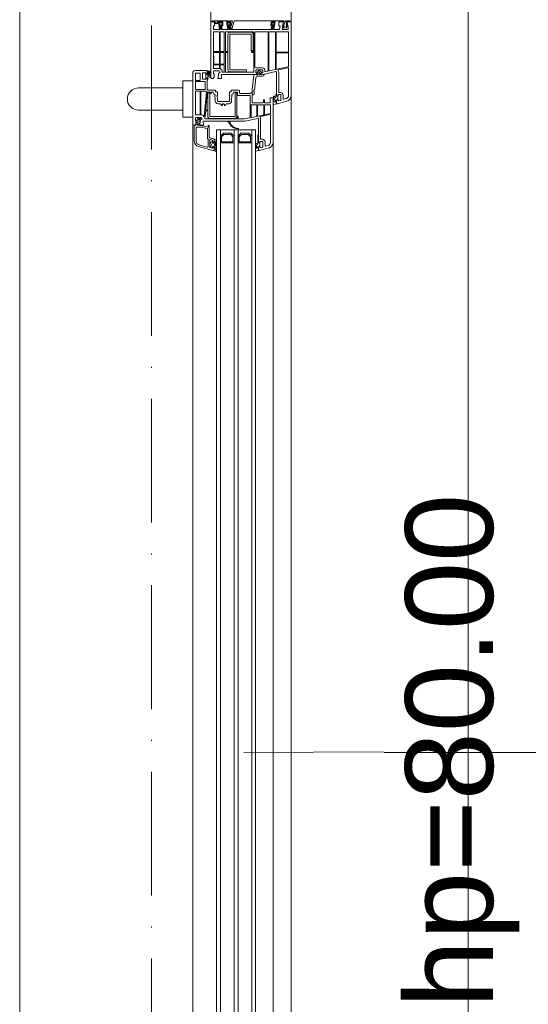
# Model space of a CAD drawing. Header units: millimetres. Extents: x -175722 to -110961, y 52375 to 104640.
# Tile 101 of 146: x -154482 to -154430, y 79747 to 79848. Entities that reach past the tile are written whole.
import ezdxf

# ---------------------------------------------------------------- set-up
doc = ezdxf.new("R2010")
doc.units = ezdxf.units.MM
doc.linetypes.add('Linia siatki', pattern=[19.05, 12.7, -3.175, 0, -3.175])
for name, color, linetype, lineweight in [('A-DETL-GENF', 92, 'Continuous', 5), ('A-GLAZ', 151, 'Continuous', 5), ('A-GLAZ-IDEN', 152, 'Continuous', 5), ('S-GRID', 1, 'Continuous', 5)]:
    doc.layers.add(name, color=color, linetype=linetype, lineweight=lineweight)
doc.styles.add('Arial_3', font='arial.ttf', dxfattribs={"height": 90})

# ---------------------------------------------------------------- blocks, each defined once
blk = doc.blocks.new('Windows_Gealan_S9000_One-Piece-Window-Turn-Tilt - Windows_Gealan_S9000_One-Piece-Window-Turn-Tilt-2443781-PARTER')
at = {"layer": 'A-DETL-GENF'}
for p, q in [((-750, 48.4), (-770, 48.4)), ((-751.1, 46.7), (-750, 47.4)), ((-751.1, 44.2), (-751.1, 46.7)), ((-746.2, 44.8), (-751.1, 44.2)), ((-751.1, 43.1), (-746.2, 43.7)), ((-751.1, 42.1), (-751.1, 43.1)), ((-746.2, 40.9), (-751.1, 42.1)), ((-751.1, -10), (-751.1, 40.9)), ((-751.1, 40.9), (-746.2, 39.6)), ((-674.3, 48.4), (-750, 48.4)), ((-750, 48.4), (-750, 44.4)), ((-750, 47.4), (-750, 48.4)), ((-750, 44.4), (-746, 44.4)), ((-742.6, 39.2), (-750, 40.6)), ((-750, 40.6), (-750, 35.9)), ((-743.2, 43.4), (-746.2, 44.8)), ((-746.2, 43.7), (-745.2, 43.4)), ((-746.2, 39.6), (-743.2, 41.2)), ((-745.2, 41.2), (-746.2, 40.9)), ((-746, 44.4), (-746, 45.4)), ((-746, 45.4), (-742.5, 45.4)), ((-745.2, 43.4), (-743.2, 43.4)), ((-743.2, 41.2), (-745.2, 41.2)), ((-742, 44.9), (-742, 39.7)), ((-739.8, 33.6), (-739.8, 45.2)), ((-739.3, 45.7), (-719.3, 45.7)), ((-718.8, 45.2), (-718.8, 33.6)), ((-718.1, 33.6), (-718.1, 45.2)), ((-717.6, 45.7), (-704.6, 45.7)), ((-703.8, 45), (-701.4, 33.7)), ((-700.7, 35.4), (-702.8, 45)), ((-702.3, 45.7), (-674.3, 45.7)), ((-671.2, 43.2), (-670.5, 40.7)), ((-666, 34.4), (-668.6, 43.9)), ((-750, 35.9), (-746, 35.9)), ((-742.6, 30.7), (-750, 32.1)), ((-750, 32.1), (-750, 28.5)), ((-749.1, 31), (-749.1, 28.8)), ((-742, 29.7), (-749.1, 31)), ((-749.1, 31), (-749.1, 28.8)), ((-742, 29.7), (-749.1, 31)), ((-749.1, 31), (-749.1, 28.8)), ((-746, 35.9), (-746, 37.1)), ((-746, 37.1), (-742.5, 36.5)), ((-742, 35.9), (-742, 31.2)), ((-739.8, 25.8), (-739.8, 31.9)), ((-739.4, 32.4), (-701.5, 32.4)), ((-719.3, 33.1), (-739.3, 33.1)), ((-701.9, 33.1), (-717.6, 33.1)), ((-701, 32), (-699.7, 25.9)), ((-696.1, 19.3), (-698.9, 32.5)), ((-678, 35.6), (-698.4, 35.6)), ((-698.2, 33.4), (-674.8, 33.4)), ((-677.5, 37.4), (-677.5, 36.1)), ((-674.8, 33.3), (-675.8, 33.3)), ((-675.3, 35.5), (-675.3, 37.4)), ((-675.3, 32.7), (-672.7, 32.7)), ((-671, 40.1), (-674.8, 40.1)), ((-674.8, 37.9), (-670, 37.9)), ((-674.8, 33.4), (-673.8, 34.1)), ((-673.8, 34.1), (-674.8, 33.3)), ((-673.8, 34.9), (-674.7, 34.9)), ((-673.8, 34.1), (-673.8, 34.9)), ((-670.3, 34.8), (-673.8, 34.8)), ((-673.8, 34.8), (-673.8, 34.1)), ((-669.3, 34.9), (-670.3, 34.9)), ((-670.3, 34.9), (-670.3, 34.1)), ((-670.3, 34), (-670.3, 34.8)), ((-670.3, 34.1), (-669.3, 33.4)), ((-669.3, 33.4), (-670.3, 34)), ((-669.5, 30.7), (-668.6, 30.7)), ((-669.4, 37.4), (-668.9, 35.4)), ((-669.3, 33.4), (-666.8, 33.4)), ((-665.9, 33.4), (-669.3, 33.4)), ((-665.2, 30.5), (-665.9, 33.4)), ((-749.5, 28), (-746, 27.4)), ((-749.1, 28.8), (-746.9, 28.4)), ((-749.1, 28.8), (-746.9, 28.4)), ((-746.9, 28.4), (-746.9, 29.7)), ((-746.9, 29.7), (-742, 28.8)), ((-746.9, 29.7), (-742, 28.8)), ((-746.9, 28.4), (-746.9, 29.7)), ((-746, 27.4), (-746, 28.6)), ((-746, 28.6), (-742.6, 28)), ((-742, 28.8), (-742, 29.7)), ((-742, 28.8), (-742, 29.7)), ((-742, 27.3), (-742, -13.2)), ((-739.8, 11.9), (-739.8, 24.2)), ((-700.2, 25.4), (-739.4, 25.4)), ((-739.4, 24.7), (-699.8, 24.7)), ((-699.4, 24.3), (-698.9, 22.1)), ((-696.1, 20.8), (-696.1, 19.3)), ((-694.7, 20), (-695.3, 20.5)), ((-626.3, 29.9), (-672, 29.9)), ((-672, 29.9), (-672, 26.9)), ((-672, 26.9), (-667.5, 26.9)), ((-667.5, 21), (-670, 21)), ((-670, 21), (-670, 20)), ((-667, 26.4), (-667, 21.5)), ((-664.8, 21.4), (-664.8, 26.7)), ((-664.3, 27.2), (-656.3, 27.2)), ((-655.2, 20.9), (-664.3, 20.9)), ((-655.9, 26.8), (-654.7, 21.5)), ((-652.7, 16.9), (-654.8, 26.5)), ((-654.3, 27.2), (-626.3, 27.2)), ((-623, 21.6), (-626.8, 21.6)), ((-623.2, 24.7), (-622.5, 22.2)), ((-618, 15.9), (-620.6, 25.4)), ((-703.7, 11.2), (-739, 11.2)), ((-702.8, 18.8), (-702.8, 12.1)), ((-700.6, 12.7), (-700.6, 18.7)), ((-700.1, 19.3), (-698.1, 19.3)), ((-698.1, 12.3), (-700.1, 12.3)), ((-698.3, 17.9), (-699.7, 16.1)), ((-699.7, 15.4), (-698.3, 13.6)), ((-697.6, 18.7), (-697.6, 17.9)), ((-697.6, 13.6), (-697.6, 12.8)), ((-697.4, 16.5), (-696, 16.5)), ((-696, 15.1), (-697.4, 15.1)), ((-697.1, 17.5), (-696.1, 17.5)), ((-696.4, 13.3), (-697, 13.9)), ((-696.1, 17.5), (-696.9, 17.5)), ((-696.9, 14), (-695.9, 14)), ((-695.6, 18.2), (-696.1, 19.3)), ((-696.1, 19.3), (-695.6, 18.2)), ((-695.5, 13.3), (-696.1, 11.6)), ((-696.1, -23.3), (-696.1, 12.6)), ((-696.1, 11.6), (-696.1, 10.1)), ((-693.9, 17.8), (-694.7, 20)), ((-693.5, 12.9), (-693.9, 17.8)), ((-680, 10.7), (-693, 12.3)), ((-675.8, 10.3), (-677.8, 10.5)), ((-670, 20), (-667.5, 20)), ((-667, 19.5), (-667, 8.9)), ((-664.8, 14.4), (-664.8, 19.7)), ((-664.8, 12.7), (-664.8, 7.8)), ((-664.3, 20.2), (-655, 20.2)), ((-653.7, 13.9), (-664.3, 13.9)), ((-653.4, 13.2), (-664.3, 13.2)), ((-654.3, 19.6), (-653.2, 14.5)), ((-651.8, 7.9), (-652.9, 12.7)), ((-648.1, 0.9), (-650.9, 14.2)), ((-630, 17.1), (-650.5, 17.1)), ((-650.5, 14.9), (-626.8, 14.9)), ((-626.8, 14.9), (-633.9, 14.9)), ((-633.3, 14.2), (-624.9, 14.2)), ((-629.5, 18.9), (-629.5, 17.6)), ((-627.3, 16.9), (-627.3, 18.8)), ((-626.8, 19.4), (-622, 19.4)), ((-625.8, 16.4), (-626.8, 16.4)), ((-626.8, 14.9), (-625.8, 15.6)), ((-625.8, 15.4), (-626.8, 14.9)), ((-625.8, 15.6), (-625.8, 16.4)), ((-622.3, 16.3), (-625.8, 16.3)), ((-625.8, 16.3), (-625.8, 15.4)), ((-624.9, 14.2), (-624.1, 13.9)), ((-621.3, 16.4), (-622.3, 16.4)), ((-622.3, 16.4), (-622.3, 15.6)), ((-622.3, 15.4), (-622.3, 16.3)), ((-622.3, 15.6), (-621.3, 14.9)), ((-621.3, 14.9), (-622.3, 15.4)), ((-620.8, 12.7), (-621.6, 12.7)), ((-621.6, 11.9), (-617.8, 11.9)), ((-621.4, 18.9), (-620.9, 16.9)), ((-621.3, 14.9), (-618.8, 14.9)), ((-617.9, 14.9), (-621.3, 14.9)), ((-617.4, 12.5), (-617.9, 14.9)), ((-739.8, -18.6), (-739.8, 9.5)), ((-739.3, 7), (-739.3, -14)), ((-739.2, 10.1), (-720, 10.1)), ((-737.3, -14), (-737.3, 7)), ((-720.3, 9.5), (-736.8, 9.5)), ((-736.8, 7.5), (-720.3, 7.5)), ((-720.3, 7.5), (-720.3, 9.5)), ((-719.5, 9.6), (-719.5, 8.3)), ((-718.5, 8.3), (-718.5, 9.6)), ((-718, 10.1), (-698.8, 10.1)), ((-698.8, 2.5), (-700.8, 2.5)), ((-700.8, 2.5), (-700.8, -14)), ((-698.8, -14), (-698.8, 2.5)), ((-698.3, 9.6), (-698.3, -18.7)), ((-696.1, 10.1), (-695.3, 10.1)), ((-695.3, 10.1), (-680.4, 8.5)), ((-680.4, 8.5), (-677.4, 8.4)), ((-667.5, 8.4), (-677.5, 8.4)), ((-677.5, 8.4), (-677.5, 7.5)), ((-677.5, 7.5), (-676.9, 6.9)), ((-677.4, 8.4), (-675.7, 8.7)), ((-676.6, 6.2), (-676.6, -4.1)), ((-674.4, -6.3), (-674.4, 5.7)), ((-673.9, 6.2), (-652, 6.2)), ((-664.3, 7.3), (-652.3, 7.3)), ((-651.4, 5.7), (-650.3, 0.6)), ((-650.3, 0.6), (-650.3, -5.3)), ((-648.1, -41.8), (-648.1, 0.9)), ((-635.6, 4.9), (-632.6, 7.9)), ((-635.6, -3.1), (-635.6, 4.9)), ((-634.4, 4.4), (-632.1, 6.7)), ((-634.4, -2.7), (-634.4, 4.4)), ((-632.1, 6.7), (-627, 6.7)), ((-627, 6.7), (-627, -4.9)), ((-625.8, 7.9), (-625.8, -6.1)), ((-743.6, -12), (-751.1, -10)), ((-680, -5.7), (-680, -13)), ((-677.2, -4.6), (-679, -4.6)), ((-677.8, -10.3), (-677.8, -7.1)), ((-677.5, -6.8), (-674.9, -6.8)), ((-677.3, -7.2), (-653.3, -7.2)), ((-677.3, -9.2), (-677.3, -7.2)), ((-653.3, -9.2), (-677.3, -9.2)), ((-650.8, -5.8), (-652.8, -5.8)), ((-652.8, -6.8), (-650.8, -6.8)), ((-652.8, -34.7), (-652.8, -9.7)), ((-650.8, -9.7), (-650.8, -34.7)), ((-650.3, -7.3), (-650.3, -39.5)), ((-632.6, -6.1), (-635.6, -3.1)), ((-632.1, -4.9), (-634.4, -2.7)), ((-627, -4.9), (-632.1, -4.9)), ((-751.1, -14.3), (-751.1, -11.7)), ((-751.1, -11.7), (-745.8, -13.2)), ((-750, -15.4), (-751.1, -14.3)), ((-751.1, -16.5), (-750, -15.4)), ((-751.1, -32.5), (-751.1, -16.5)), ((-750, -14.4), (-750, -17.8)), ((-750, -17.8), (-742.6, -16.5)), ((-746, -13.1), (-749.5, -13.8)), ((-749.1, -14.6), (-746.9, -14.2)), ((-749.1, -16.8), (-749.1, -14.6)), ((-742, -15.5), (-749.1, -16.8)), ((-746.9, -14.2), (-746.9, -15.5)), ((-746.9, -15.5), (-742, -14.6)), ((-746, -14.4), (-746, -13.1)), ((-742.5, -13.8), (-746, -14.4)), ((-745.8, -13.2), (-745.5, -14)), ((-744.9, -14.2), (-743.4, -12.7)), ((-742, -14.6), (-742, -15.5)), ((-742, -17), (-742, -21.7)), ((-720, -19.1), (-739.3, -19.1)), ((-701.3, -14.5), (-736.8, -14.5)), ((-736.8, -16.5), (-701.3, -16.5)), ((-719.5, -17.4), (-719.5, -18.7)), ((-718.5, -18.6), (-718.5, -17.4)), ((-698.8, -19.1), (-718, -19.1)), ((-680, -13), (-678, -13)), ((-678, -13), (-678, -15)), ((-678, -15), (-674.8, -15)), ((-672.5, -15), (-668.7, -15)), ((-668.2, -15.6), (-668.2, -26.7)), ((-666, -18), (-666, -15.5)), ((-664.5, -19), (-665.9, -18.2)), ((-648.1, -14.4), (-648.1, -16.1)), ((-635.6, -13.1), (-632.6, -10.1)), ((-635.6, -21.1), (-635.6, -13.1)), ((-634.4, -13.6), (-632.1, -11.3)), ((-634.4, -20.7), (-634.4, -13.6)), ((-632.1, -11.3), (-627, -11.3)), ((-627, -11.3), (-627, -22.9)), ((-625.8, -10.1), (-625.8, -24.1)), ((-751.1, -23.9), (-751.1, -25.3)), ((-749.2, -26.5), (-751.1, -23.9)), ((-751.1, -25.3), (-750.1, -26.7)), ((-750.1, -29.8), (-751.1, -31.2)), ((-751.1, -32.5), (-749.2, -29.9)), ((-746, -21.6), (-750, -21.6)), ((-750, -21.6), (-750, -26.3)), ((-750, -26.3), (-742.6, -25)), ((-746, -30.1), (-750, -30.1)), ((-750, -30.1), (-750, -34.1)), ((-749.1, -25.3), (-749.1, -22.5)), ((-749.1, -22.5), (-746.9, -22.5)), ((-742, -24), (-749.1, -25.3)), ((-746.9, -22.5), (-746.9, -24)), ((-746.9, -24), (-742, -23.1)), ((-746, -22.9), (-746, -21.6)), ((-742.5, -22.3), (-746, -22.9)), ((-746, -31.1), (-746, -30.1)), ((-742, -23.1), (-742, -24)), ((-742, -25.5), (-742, -30.6)), ((-739.8, -23.9), (-739.8, -20.7)), ((-739.8, -30.9), (-739.8, -25.6)), ((-739.3, -20.2), (-719.9, -20.2)), ((-719.9, -24.4), (-739.3, -24.4)), ((-739.3, -25.1), (-719.9, -25.1)), ((-719.4, -20.7), (-719.4, -23.9)), ((-719.4, -25.6), (-719.4, -30.9)), ((-718.7, -23.9), (-718.7, -20.7)), ((-718.7, -30.9), (-718.7, -25.6)), ((-718.2, -20.2), (-707.2, -20.2)), ((-707.2, -24.4), (-718.2, -24.4)), ((-718.2, -25.1), (-707.2, -25.1)), ((-706.7, -20.7), (-706.7, -23.9)), ((-706.7, -25.6), (-706.7, -30.9)), ((-706, -24), (-706, -20.7)), ((-706, -30.9), (-706, -25.6)), ((-705.6, -20.2), (-698.5, -20.2)), ((-702.2, -24.4), (-705.6, -24.4)), ((-705.5, -25.1), (-702.5, -25.1)), ((-702, -25.6), (-702, -30.9)), ((-699.8, -30.8), (-699.8, -25.3)), ((-698.3, -20.5), (-698.3, -21.9)), ((-697.5, -25.9), (-692, -26.8)), ((-692, -22.9), (-696.1, -23.3)), ((-692, -26.8), (-692, -22.9)), ((-678, -29.2), (-680, -29.2)), ((-680, -29.2), (-680, -37.1)), ((-674.8, -27.2), (-678, -27.2)), ((-678, -27.2), (-678, -29.2)), ((-668.7, -27.2), (-672.5, -27.2)), ((-670.7, -29.4), (-668.7, -29.4)), ((-666, -26.7), (-666, -24.4)), ((-665.8, -24), (-664.4, -23.2)), ((-665.7, -21.6), (-665.7, -20.9)), ((-632.6, -24.1), (-635.6, -21.1)), ((-632.1, -22.9), (-634.4, -20.7)), ((-627, -22.9), (-632.1, -22.9)), ((-626, -29.6), (-627.5, -29.6)), ((-617.7, -28.2), (-619, -29.2)), ((-618, -31), (-617, -28.9)), ((-770, -34.1), (-750, -34.1)), ((-751.1, -31.2), (-751.1, -32.5)), ((-750, -33.1), (-751.1, -32.5)), ((-750, -34.1), (-750, -33.1)), ((-750, -34.1), (-693, -34.1)), ((-742.5, -31.1), (-746, -31.1)), ((-719.9, -31.4), (-739.3, -31.4)), ((-714.9, -31.4), (-718.2, -31.4)), ((-702.5, -31.4), (-705.5, -31.4)), ((-697.1, -37.6), (-700, -37.6)), ((-700, -37.6), (-700, -50.1)), ((-699.2, -31.4), (-699.8, -30.8)), ((-699.8, -34.8), (-699.5, -37.7)), ((-699.5, -37.7), (-697.1, -37.7)), ((-696.8, -31.4), (-699.2, -31.4)), ((-693, -34.1), (-699.2, -34.1)), ((-698.9, -34.9), (-697.2, -34.9)), ((-698.6, -36.3), (-698.6, -37.1)), ((-698.6, -37.1), (-695, -37.1)), ((-697, -35.5), (-697.6, -36)), ((-697.6, -42.1), (-697.6, -39.1)), ((-697.6, -39.1), (-696.1, -39.1)), ((-697.1, -36.7), (-695, -36.5)), ((-696.1, -38.3), (-697.1, -37.6)), ((-697.1, -37.7), (-696.1, -38.2)), ((-693.5, -30.6), (-696.8, -30.6)), ((-696.8, -30.6), (-696.8, -31.4)), ((-696.1, -38.2), (-696.1, -39.1)), ((-696.1, -39.1), (-696.1, -38.3)), ((-696.1, -39.1), (-692.6, -39.1)), ((-696, -35.4), (-695.5, -34.8)), ((-695, -35.9), (-695.8, -36)), ((-695.5, -34.8), (-693.3, -34.8)), ((-692, -31.6), (-693.5, -30.6)), ((-691.1, -37), (-693.4, -37)), ((-691.6, -37.6), (-692.6, -38.4)), ((-692.6, -38.2), (-691.6, -37.7)), ((-692.6, -39.1), (-692.6, -38.2)), ((-692.6, -38.4), (-692.6, -39.1)), ((-692.6, -39.1), (-691.1, -39.1)), ((-692, -33.1), (-692, -31.6)), ((-680.5, -37.6), (-691.6, -37.6)), ((-691.6, -37.7), (-690.5, -37.7)), ((-691.1, -39.1), (-691.1, -42.1)), ((-688.9, -49.4), (-688.9, -40.3)), ((-688.4, -39.8), (-680.9, -39.8)), ((-680.4, -40.3), (-680.4, -49.4)), ((-678.9, -43.8), (-678.9, -39.5)), ((-677.9, -38.6), (-653, -40.8)), ((-677.8, -33.1), (-677.8, -31.9)), ((-677.8, -37.3), (-677.8, -35.1)), ((-660, -39.2), (-677.4, -37.6)), ((-677.3, -33.6), (-676.5, -33.6)), ((-677.3, -34.6), (-676.5, -34.6)), ((-677.3, -37.2), (-677.3, -35.2)), ((-677.3, -35.2), (-653.3, -35.2)), ((-653.3, -37.2), (-677.3, -37.2)), ((-676.3, -34.5), (-676.3, -33.8)), ((-659.8, -37.5), (-659.8, -39)), ((-659.6, -37.3), (-659, -37.3)), ((-658.8, -39), (-658.8, -37.4)), ((-650.8, -40), (-658.6, -39.3)), ((-643.7, -35.6), (-643.7, -36.6)), ((-631.6, -35.6), (-643.7, -35.6)), ((-643.7, -36.6), (-641.8, -36.6)), ((-641.8, -36.6), (-643.4, -42.3)), ((-640.5, -37.8), (-641.7, -42.5)), ((-630.4, -37.4), (-640, -37.4)), ((-629.9, -31.1), (-631, -35.1)), ((-629.5, -36.9), (-630.4, -37.4)), ((-622, -36.9), (-629.5, -36.9)), ((-626.5, -30.6), (-629.3, -30.6)), ((-629.2, -34.5), (-628.7, -32.6)), ((-628.8, -30.6), (-626.5, -30.6)), ((-621.5, -35.1), (-628.7, -35.1)), ((-628, -32.1), (-625.5, -32.1)), ((-626.5, -30.6), (-625.5, -31.4)), ((-625.5, -31.3), (-626.5, -30.6)), ((-625.5, -32.1), (-625.5, -31.3)), ((-625.5, -31.4), (-625.5, -32.2)), ((-623.8, -46.2), (-621.5, -37.6)), ((-622, -31.4), (-621, -30.6)), ((-621, -30.6), (-622, -31.3)), ((-622, -31.3), (-622, -32.1)), ((-622, -32.2), (-622, -31.4)), ((-622, -32.1), (-620.9, -32.1)), ((-621.9, -46.7), (-618, -32.1)), ((-621, -30.6), (-618.7, -30.6)), ((-618.5, -30.6), (-621, -30.6)), ((-620.4, -32.8), (-620.9, -34.7)), ((-618, -32.1), (-618, -31.2)), ((-697.3, -45.3), (-697.3, -49.4)), ((-691.6, -42.6), (-697.1, -42.6)), ((-690.4, -44.8), (-696.8, -44.8)), ((-696.8, -49.9), (-690.4, -49.9)), ((-689.9, -49.4), (-689.9, -45.3)), ((-680.9, -49.9), (-688.4, -49.9)), ((-678.9, -49.4), (-678.9, -45.5)), ((-655, -44.3), (-678.4, -44.3)), ((-678.4, -45), (-655, -45)), ((-655, -49.9), (-678.4, -49.9)), ((-654.5, -43.8), (-654.5, -43.2)), ((-654.5, -45.5), (-654.5, -49.4)), ((-652.9, -41.1), (-653.8, -41.8)), ((-651.8, -49.3), (-651.8, -43.8)), ((-651.2, -49.8), (-651.8, -49.3)), ((-648.8, -49.8), (-651.2, -49.8)), ((-651, -44.7), (-651, -47.3)), ((-651, -47.3), (-647.5, -49.3)), ((-643.5, -45.5), (-650.4, -44.2)), ((-650, -45.5), (-644, -46.6)), ((-650, -46.5), (-650, -45.5)), ((-647.2, -48.1), (-650, -46.5)), ((-645.7, -49), (-648.8, -49)), ((-648.8, -49), (-648.8, -49.8)), ((-644, -41.4), (-648.1, -41.8)), ((-647.5, -49.3), (-643.9, -48.9)), ((-644, -47.7), (-647.2, -48.1)), ((-644, -50.1), (-645.7, -49)), ((-644, -45.3), (-644, -41.4)), ((-644, -46.6), (-644, -47.7)), ((-643.9, -48.9), (-644, -51.1)), ((-643.5, -43.5), (-643.5, -45.5)), ((-641.9, -43.8), (-641.9, -48.5)), ((-641.3, -49.1), (-627.7, -49.1)), ((-697.5, -52.6), (-689.3, -52.6)), ((-689.3, -52.6), (-689.3, -62.6)), ((-652.3, -52.6), (-689.3, -52.6)), ((-652.3, -52.6), (-645, -52.6)), ((-652.3, -62.6), (-652.3, -52.6)), ((-644, -51.1), (-627.7, -51.1)), ((-689.3, -62.6), (-682.3, -62.6)), ((-682.3, -62.6), (-682.3, -108.1)), ((-682.3, -62.6), (-659.3, -62.6)), ((-659.3, -108.1), (-659.3, -62.6)), ((-659.3, -62.6), (-652.3, -62.6))]:
    blk.add_line(p, q, dxfattribs=at)
for centre, radius, start, end in [((-742.5, 44.9), 0.5, 0, 90), ((-739.3, 45.2), 0.5, 90, 180), ((-719.3, 45.2), 0.5, 0, 90), ((-717.6, 45.2), 0.5, 90, 180), ((-704.6, 44.9), 0.797, 12, 90), ((-702.3, 45.2), 0.5, 90, 192), ((-674.3, 42.4), 6, 15, 90), ((-674.3, 42.4), 3.3, 15, 90), ((-671, 40.6), 0.5, 270, 15), ((-742.5, 39.7), 0.5, 260, 0), ((-742.5, 31.2), 0.5, 260, 0), ((-742.6, 35.9), 0.587, 0, 80), ((-739.3, 33.6), 0.5, 180, 270), ((-739.4, 31.9), 0.439, 90, 180), ((-719.3, 33.6), 0.5, 270, 0), ((-717.6, 33.6), 0.5, 180, 270), ((-701.9, 33.6), 0.5, 270, 12), ((-701.5, 31.8), 0.502, 12, 90), ((-700.2, 35.5), 0.5, 192, 304.3851), ((-698.4, 32.9), 2.7, 90, 124.3851), ((-698.2, 32.6), 0.727, 90, 192), ((-678, 36.1), 0.5, 270, 0), ((-674.8, 37.4), 2.7, 90, 180), ((-675.3, 33.3), 0.6, 170.5587, 270), ((-674.8, 37.4), 0.5, 90, 180), ((-674.7, 35.5), 0.611, 180, 270), ((-673.3, 30.7), 0.5, 104.6462, 258.6715), ((-675.7, 39.8), 8.9, 284.6462, 291.2868), ((-672.7, 32.1), 0.579, 291.2868, 90), ((-671.8, 30.9), 0.114, 109.0553, 263.1547), ((-675.6, 42.1), 11.7, 289.0553, 303.585), ((-669.5, 49.9), 19.2, 263.1547, 270), ((-670, 37.2), 0.672, 15, 90), ((-669.3, 35.3), 0.449, 270, 15), ((-668.6, 31.6), 0.911, 270, 123.585), ((-666.8, 34.2), 0.826, 270, 15), ((-665.7, 30.4), 0.5, 299.3229, 12.6302), ((-749.4, 28.5), 0.566, 180, 260), ((-742.7, 27.3), 0.691, 0, 80), ((-739.4, 25.8), 0.442, 180, 270), ((-739.4, 24.2), 0.448, 90, 180), ((-700.1, 18.8), 2.7, 78.7442, 180), ((-700.2, 25.8), 0.464, 270, 12), ((-699.8, 24.2), 0.43, 12, 90), ((-699.5, 21.9), 0.551, 258.7442, 12), ((-696, 19.8), 1.02, 45, 94.3213), ((-669.5, 49.9), 20, 258.6715, 264.3358), ((-667.5, 26.4), 0.5, 360, 90), ((-667.5, 21.5), 0.5, 270, 0), ((-664.3, 26.7), 0.5, 90, 180), ((-664.3, 21.4), 0.5, 180, 270), ((-656.3, 26.7), 0.429, 12, 90), ((-655.2, 21.4), 0.5, 270, 12), ((-654.3, 26.7), 0.5, 90, 192), ((-626.8, 18.9), 2.7, 90, 180), ((-626.3, 23.9), 6, 15, 90), ((-626.3, 23.9), 3.3, 15, 90), ((-623, 22.1), 0.5, 270, 15), ((-739, 11.9), 0.798, 180, 270), ((-703.7, 12.1), 0.929, 270, 0), ((-700.1, 18.7), 0.511, 90, 180), ((-700.1, 12.7), 0.497, 180, 270), ((-699.4, 15.8), 0.5, 132.7094, 227.2906), ((-697.9, 17.6), 0.431, 34.8135, 139.8302), ((-697.9, 13.9), 0.431, 220.1698, 325.1865), ((-698.1, 18.7), 0.523, 0, 90), ((-697.4, 15.8), 0.7, 90, 270), ((-698.1, 12.8), 0.504, 270, 360), ((-697.1, 17.9), 0.455, 180, 280.7472), ((-696.9, 18.3), 0.82, 214.8135, 271.0535), ((-696.9, 13.2), 0.82, 88.9465, 145.1865), ((-697.3, 13.6), 0.346, 47.6499, 180), ((-697.1, 12.6), 0.978, 0, 47.6499), ((-696.1, 18), 0.5, 271.0535, 22.1539), ((-696.1, 18), 0.5, 271.0535, 22.1539), ((-696, 15.8), 0.7, 270, 90), ((-695.9, 13.5), 0.5, 340.7852, 88.9465), ((-692.9, 13), 0.643, 184.487, 262.6274), ((-680.2, 9.7), 0.924, 32.6679, 82.6274), ((-679, 10.5), 0.5, 212.6679, 313.4769), ((-677.9, 9.4), 1.09, 86.7854, 133.4769), ((-675.8, 9.5), 0.837, 281.0393, 86.7854), ((-667.5, 19.5), 0.5, 360, 90), ((-664.3, 19.7), 0.5, 90, 180), ((-664.3, 14.4), 0.5, 180, 270), ((-664.3, 12.7), 0.5, 90, 180), ((-655, 19.4), 0.706, 12, 90), ((-653.7, 14.4), 0.5, 270, 12), ((-653.4, 12.6), 0.522, 12, 90), ((-652.2, 17), 0.5, 192, 304.1212), ((-650.5, 14.4), 2.7, 90, 124.1212), ((-650.5, 14.4), 0.5, 90, 192), ((-633.3, 14.8), 0.611, 171.5678, 270), ((-630, 17.6), 0.5, 270, 360), ((-626.8, 18.8), 0.503, 90, 180), ((-626.8, 16.9), 0.502, 180, 270), ((-624.8, 12.5), 0.4, 109.8534, 260.5386), ((-632, 31.9), 20.2, 290.4998, 292.9954), ((-621.6, 31.9), 20, 260.5386, 270), ((-624.3, 13.6), 0.364, 292.9954, 60), ((-627.7, 23.6), 11.7, 292.1252, 303.836), ((-621.6, 31.9), 19.2, 264.8462, 270), ((-622, 18.7), 0.632, 15, 90), ((-621.3, 16.8), 0.457, 270, 15), ((-620.8, 13.3), 0.655, 270, 123.836), ((-618.8, 15.7), 0.84, 270, 15), ((-617.8, 12.4), 0.5, 270, 12.6302), ((-739.2, 9.5), 0.559, 90, 180), ((-736.8, 7), 2.5, 90, 180), ((-736.8, 7), 0.5, 90, 180), ((-720, 9.6), 0.5, 0, 90), ((-719, 8.3), 0.5, 180, 360), ((-718, 9.6), 0.5, 90, 180), ((-698.8, 9.6), 0.5, 0, 90), ((-677.6, 6.2), 1.01, 0, 45), ((-673.9, 5.7), 0.5, 90, 180), ((-667.5, 8.9), 0.5, 270, 0), ((-664.3, 7.8), 0.528, 180, 270), ((-652.3, 7.8), 0.5, 270, 12), ((-652, 5.5), 0.616, 12, 90), ((-679, -5.7), 1, 90, 180), ((-677.5, -7.1), 0.297, 90, 180), ((-677.2, -4.1), 0.575, 270, 360), ((-674.9, -6.3), 0.5, 270, 0), ((-652.8, -6.3), 0.5, 90, 270), ((-653.3, -9.7), 2.5, 360, 90), ((-653.3, -9.7), 0.5, 0, 90), ((-650.8, -5.3), 0.5, 270, 0), ((-650.8, -7.3), 0.5, 360, 90), ((-649.6, -5.9), 8.98, 289.2207, 0.1126), ((-649.8, -6.2), 9.71, 296.0497, 2.5409), ((-640.3, -5.8), 0.25, 7.3608, 187.3608), ((-749.4, -14.4), 0.619, 100, 180), ((-745.2, -13.9), 0.406, 196.6263, 315.4941), ((-743.7, -12.4), 0.38, 315.4941, 75), ((-742.5, -17), 0.5, 0, 100), ((-742.6, -13.2), 0.587, 280, 0), ((-739.3, -18.6), 0.55, 180, 270), ((-736.8, -14), 2.5, 180, 270), ((-736.8, -14), 0.5, 180, 270), ((-720, -18.7), 0.482, 270, 0), ((-719, -17.4), 0.5, 0, 180), ((-718, -18.6), 0.517, 180, 270), ((-701.3, -14), 2.5, 270, 0), ((-701.3, -14), 0.5, 270, 0), ((-698.8, -18.7), 0.487, 270, 0), ((-677.3, -10.3), 0.538, 180, 265.0095), ((-677.5, -13), 2.2, 18.4888, 85.0095), ((-674.9, -12.1), 0.5, 198.4888, 294.743), ((-674.8, -13.9), 1.14, 270, 311.9233), ((-673.6, -15), 2.7, 67.5302, 114.743), ((-673.7, -15.2), 0.602, 49.0491, 131.9233), ((-672.5, -13.8), 1.22, 229.0491, 270), ((-670.3, -7.1), 5.9, 247.5302, 280.8171), ((-668.7, -15.5), 2.7, 0, 100.8171), ((-668.7, -15.6), 0.512, 0, 90), ((-665.7, -18), 0.284, 180, 238), ((-664.9, -20.9), 0.802, 87.6241, 180), ((-664.8, -19.5), 0.595, 267.6241, 58), ((-647.8, -14.4), 0.342, 44.6614, 180), ((-647.7, -16.1), 0.373, 180, 315.0744), ((-646.9, -13.5), 0.862, 224.6614, 289.2207), ((-642.4, -21.4), 7.18, 116.0497, 135.0744), ((-749, -26.2), 1.22, 205.6977, 248.2132), ((-749, -30.3), 1.22, 111.7868, 154.3023), ((-749.8, -28.2), 1, 291.7868, 68.2132), ((-749.8, -28.2), 1.8, 289.1665, 70.8878), ((-742.5, -25.5), 0.5, 0, 100), ((-742.6, -21.7), 0.631, 280, 0), ((-739.3, -20.7), 0.5, 90, 180), ((-739.3, -23.9), 0.5, 180, 270), ((-739.3, -25.6), 0.5, 90, 180), ((-719.9, -20.7), 0.5, 0, 90), ((-719.9, -23.9), 0.5, 270, 0), ((-719.9, -25.6), 0.5, 0, 90), ((-718.2, -20.7), 0.5, 90, 180), ((-718.2, -23.9), 0.5, 180, 270), ((-718.2, -25.6), 0.5, 90, 180), ((-707.2, -20.7), 0.5, 0, 90), ((-707.2, -23.9), 0.5, 270, 0), ((-707.2, -25.6), 0.5, 0, 90), ((-705.6, -20.7), 0.439, 90, 180), ((-705.6, -24), 0.447, 180, 270), ((-705.5, -25.6), 0.5, 90, 180), ((-702.5, -25.6), 0.5, 0, 90), ((-702.2, -23.9), 0.523, 270, 331.0496), ((-698.7, -25.8), 3.45, 91.0048, 151.0496), ((-698.7, -25.8), 1.25, 358.2162, 151.6424), ((-698.8, -21.9), 0.469, 271.0048, 0), ((-698.5, -20.5), 0.227, 0, 90), ((-677.5, -29.3), 2.2, 272.5988, 341.5112), ((-674.9, -30.2), 0.5, 65.257, 161.5112), ((-674.8, -28.4), 1.14, 48.0767, 90), ((-673.6, -27.2), 2.7, 245.257, 289.3599), ((-673.7, -27.1), 0.602, 228.0767, 310.9509), ((-672.5, -28.5), 1.22, 90, 130.9509), ((-670.7, -35.6), 6.14, 90, 109.3599), ((-668.7, -26.7), 0.535, 270, 0), ((-668.7, -26.7), 2.7, 270, 0), ((-665.5, -24.4), 0.467, 122, 180), ((-665, -21.6), 0.651, 180, 288.7244), ((-664.7, -22.7), 0.554, 302, 108.7244), ((-627.6, -30.1), 1.78, 107.8787, 178.0572), ((-628.8, -30.1), 0.542, 178.0572, 270), ((-625.2, -43.6), 15.4, 82.3113, 100.8695), ((-624.8, -37.8), 8.62, 79.8955, 108.6245), ((-623.7, -25.4), 4.81, 240.946, 298.7114), ((-623.2, -28.8), 0.514, 259.8955, 82.3113), ((-623, -13), 16.7, 275.8112, 284.2165), ((-617.4, -28.6), 0.494, 330.0258, 121.1785), ((-742.5, -30.6), 0.5, 270, 360), ((-739.3, -30.9), 0.5, 180, 270), ((-719.9, -30.9), 0.5, 270, 0), ((-718.2, -30.9), 0.5, 180, 270), ((-714.9, -30.9), 0.557, 270, 335.2448), ((-713.7, -31.5), 0.8, 25.3317, 155.2448), ((-712.5, -30.9), 0.5, 205.3317, 334.6683), ((-711.3, -31.5), 0.8, 25.3317, 154.6683), ((-710.2, -30.9), 0.5, 205.3317, 334.6683), ((-709, -31.5), 0.8, 23.1618, 154.6683), ((-707.5, -30.5), 0.965, 220.0748, 286.6313), ((-707.2, -30.9), 0.5, 270, 0), ((-705.5, -30.9), 0.5, 180, 270), ((-702.5, -30.9), 0.5, 270, 0), ((-699.2, -34.7), 0.6, 90, 184.4585), ((-698.9, -35.3), 0.402, 90, 247.6166), ((-699.4, -36.3), 0.747, 4.4585, 67.6166), ((-697.2, -36.2), 0.529, 154.3204, 277.0491), ((-697.2, -35.2), 0.339, 309.9917, 90), ((-695.8, -35.7), 0.314, 129.5783, 277.0491), ((-694.9, -36.6), 0.775, 15.9193, 97.0491), ((-695, -36.8), 0.3, 270, 97.0491), ((-693.4, -36.2), 0.719, 195.9193, 270), ((-693, -34.6), 0.425, 219.9453, 90), ((-693, -33.1), 1, 270, 0), ((-691.1, -37.6), 0.61, 351.5132, 90), ((-688.4, -40.3), 0.5, 90, 180), ((-680.9, -40.3), 0.5, 0, 90), ((-680.5, -37.1), 0.5, 270, 0), ((-678, -39.5), 0.896, 85, 180), ((-677.4, -31.9), 0.419, 92.5988, 180), ((-677.3, -33.1), 0.5, 180, 270), ((-677.3, -35.1), 0.5, 90, 180), ((-677.4, -37.3), 0.385, 180, 265), ((-676.8, -34.1), 0.5, 270, 90), ((-676.5, -33.8), 0.166, 0, 90), ((-676.5, -34.5), 0.156, 270, 0), ((-660, -39), 0.166, 265, 0), ((-659.6, -37.5), 0.206, 90, 180), ((-659, -37.4), 0.175, 0, 90), ((-658.6, -39), 0.24, 180, 265), ((-653.3, -34.7), 2.5, 270, 0), ((-653.3, -34.7), 0.5, 270, 0), ((-650.8, -39.5), 0.5, 265, 0), ((-640, -37.9), 0.479, 90, 165), ((-631.6, -35), 0.643, 270, 345), ((-629.3, -31.2), 0.624, 90, 165), ((-628.7, -34.6), 0.5, 165, 270), ((-628, -32.8), 0.653, 90, 165), ((-625.8, -33.2), 1.09, 75.0387, 301.9792), ((-623.6, -35.6), 2.16, 44.5045, 138.3537), ((-621.6, -33.1), 1.03, 244.8309, 287.4535), ((-621.6, -33.1), 1.03, 12.6987, 112.1513), ((-622, -37.4), 0.5, 345, 90), ((-621.5, -34.5), 0.628, 270, 345), ((-620.9, -32.6), 0.5, 345, 90), ((-618.7, -31.4), 0.825, 34.4007, 91.5993), ((-618.5, -31.2), 0.529, 0, 90), ((-697.5, -50.1), 2.5, 180, 270), ((-697.1, -42.1), 0.5, 180, 270), ((-696.8, -45.3), 0.5, 90, 180), ((-696.8, -49.4), 0.5, 180, 270), ((-691.6, -42.1), 0.5, 270, 0), ((-690.4, -45.3), 0.5, 0, 90), ((-690.4, -49.4), 0.5, 270, 0), ((-688.4, -49.4), 0.5, 180, 270), ((-680.9, -49.4), 0.5, 270, 0), ((-678.4, -43.8), 0.5, 180, 270), ((-678.4, -45.5), 0.5, 90, 180), ((-678.4, -49.4), 0.5, 180, 270), ((-655, -43.8), 0.5, 270, 0), ((-655, -45.5), 0.5, 0, 90), ((-655, -49.4), 0.5, 270, 0), ((-652.7, -43.2), 1.76, 127, 180), ((-653, -41), 0.185, 303.4682, 85), ((-650.7, -44.3), 1.25, 12.164, 151.6424), ((-650.5, -44.7), 0.481, 80, 180), ((-639.2, -43.5), 4.35, 165, 180), ((-636.9, -43.8), 5, 165, 180), ((-641.3, -48.5), 0.6, 180, 270), ((-627.7, -45.1), 4, 270, 345), ((-627.7, -45.1), 6, 270, 345), ((-645, -51.6), 1, 270, 0), ((-670.8, -108.1), 11.5, 180, 360)]:
    blk.add_arc(centre, radius, start, end, dxfattribs=at)
at = {"layer": 'A-GLAZ'}
for p, q in [((780, 230), (-780, 230)), ((-750, 48.4), (750, 48.4)), ((-639, 29.9), (639, 29.9)), ((639, 11.9), (-639, 11.9)), ((-639, 11.9), (-639, -28.1)), ((-639, 7.9), (639, 7.9)), ((-639, -6.1), (639, -6.1)), ((-639, -10.1), (639, -10.1)), ((-639, -24.1), (639, -24.1)), ((-639, -28.1), (639, -28.1)), ((-652.3, -52.6), (645, -52.6)), ((-780, -230), (780, -230))]:
    blk.add_line(p, q, dxfattribs=at)
blk = doc.blocks.new('Etykieta Okna_LD - --700906-PARTER')
at = {"layer": 'A-GLAZ-IDEN'}
blk.add_line((0, 14.77), (0, 4.927), dxfattribs=at)
blk = doc.blocks.new('1')
at = {"layer": 'A-GLAZ-IDEN'}
blk.add_line((-150310.65, 84965.25), (-150296.35, 84965.32), dxfattribs=at)
at = {"layer": 'S-GRID', "linetype": 'Linia siatki'}
blk.add_line((-150320.15, 84663.31), (-150320.15, 86612.42), dxfattribs=at)
at = {"layer": 'A-DETL-GENF', "xscale": 0.1, "yscale": 0.1, "zscale": 0.1, "rotation": 270}
blk.add_blockref('Windows_Gealan_S9000_One-Piece-Window-Turn-Tilt - Windows_Gealan_S9000_One-Piece-Window-Turn-Tilt-2443781-PARTER', (-150310.65, 84965.25), dxfattribs=at)
at = {"layer": 'A-GLAZ-IDEN', "xscale": 4.999999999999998, "yscale": 4.999999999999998, "zscale": 4.999999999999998, "rotation": 89.99999999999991}
blk.add_blockref('Etykieta Okna_LD - --700906-PARTER', (-150222.41, 84965.25), dxfattribs=at)
at = {"layer": 'A-GLAZ-IDEN', "insert": (-150294.11, 84939.02), "char_height": 9, "width": 63.3333, "attachment_point": 1, "rotation": 90, "style": 'Arial_3'}
blk.add_mtext('hp=80.00', dxfattribs=at)

msp = doc.modelspace()

# ---------------------------------------------------------------- block references
msp.add_blockref('1', (-4148.58187, -5192.22609))

doc.saveas('drawing.dxf')
